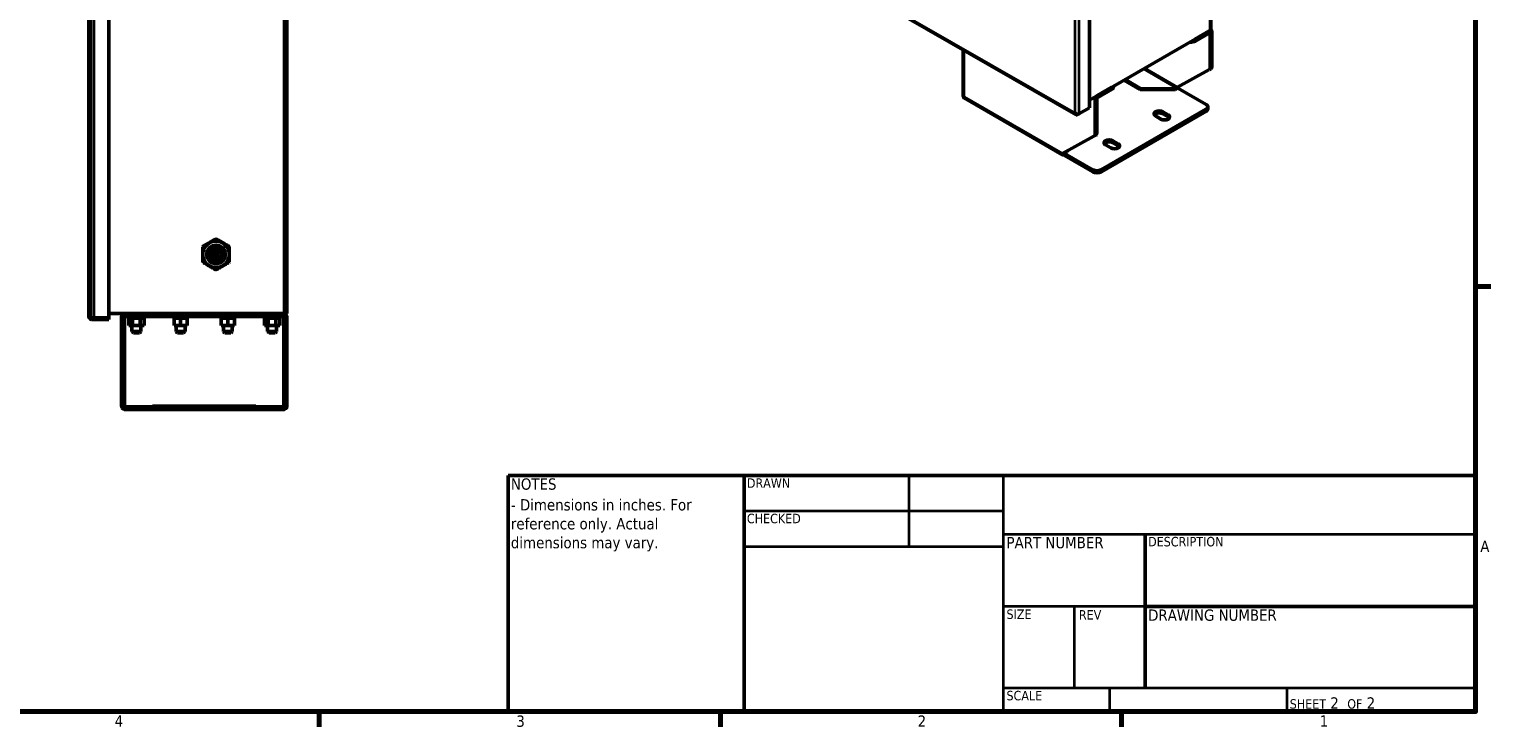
# Model space of a CAD drawing. Header units: inches. Extents: x 0 to 136, y 2 to 86.
# Tile 72 of 160: x 73 to 135, y 3 to 33. Entities that reach past the tile are written whole.
import ezdxf
from ezdxf.enums import TextEntityAlignment as Align

# ---------------------------------------------------------------- set-up
doc = ezdxf.new("R2010")
doc.units = ezdxf.units.IN
doc.header["$LTSCALE"] = 4
doc.header["$MEASUREMENT"] = 0
for name, color, linetype, lineweight in [('Border (ANSI)', 7, 'Continuous', 70), ('Title (ANSI)', 7, 'Continuous', 50), ('Visible (ANSI)', 7, 'Continuous', 50), ('Visible Narrow (ANSI)', 7, 'Continuous', 35)]:
    doc.layers.add(name, color=color, linetype=linetype, lineweight=lineweight)
doc.styles.add('Note Text (ANSI)', font='tahoma.ttf')
doc.styles.get("Standard").update_dxf_attribs({"font": 'tahoma.ttf'})
doc.styles.add('Text Style38', font='tahoma.ttf')

# ---------------------------------------------------------------- blocks, each defined once
blk = doc.blocks.new('Borders Default Border')
at = {"layer": 'Border (ANSI)'}
for p, q in [((33.5, 5.5), (33.66, 5.5)), ((21.25, 1), (21.25, 0.84)), ((25.5, 1), (25.5, 0.84)), ((29.75, 1), (29.75, 0.84))]:
    blk.add_line(p, q, dxfattribs=at)
at = {"layer": 'Border (ANSI)', "flags": 128}
blk.add_lwpolyline([(0.5, 1), (0.5, 21), (33.5, 21), (33.5, 1), (0.5, 1)], dxfattribs=at)
at = {"layer": 'Border (ANSI)', "char_height": 0.12, "attachment_point": 7, "style": 'Note Text (ANSI)'}
for s, insert in [('A', (33.549, 2.69)), ('4', (19.083, 0.84)), ('3', (23.338, 0.837)), ('2', (27.589, 0.84)), ('1', (31.848, 0.84))]:
    blk.add_mtext(s, dxfattribs=dict(at, insert=insert))
blk = doc.blocks.new('Title Blocks ECS Standard w Comments')
at = {"layer": 'Title (ANSI)'}
for p, q in [((2.182, 4.682), (2.182, 7.182)), ((2.182, 7.182), (4.682, 7.182)), ((4.682, 7.182), (4.682, 4.682)), ((12.432, 7.182), (4.682, 7.182)), ((4.682, 7.182), (4.682, 4.682)), ((12.432, 4.682), (12.432, 7.182)), ((8.932, 6.562), (8.932, 4.932)), ((8.932, 5.794), (12.432, 5.794)), ((4.682, 4.682), (2.182, 4.682)), ((4.682, 4.682), (12.432, 4.682))]:
    blk.add_line(p, q, dxfattribs=at)
at = {"layer": 'Title (ANSI)', "lineweight": 35}
for p, q in [((6.432, 6.432), (6.432, 7.182)), ((7.432, 4.682), (7.432, 7.182)), ((4.682, 6.807), (7.432, 6.807)), ((7.432, 6.562), (12.432, 6.562)), ((4.682, 6.432), (7.432, 6.432)), ((8.932, 5.794), (7.432, 5.794)), ((8.182, 4.932), (8.182, 5.794)), ((12.432, 4.932), (7.432, 4.932)), ((8.552, 4.932), (8.552, 4.682)), ((10.432, 4.932), (10.432, 4.682))]:
    blk.add_line(p, q, dxfattribs=at)
at = {"layer": 'Title (ANSI)', "style": 'Text Style38'}
for s, p in [('DRAWN', (4.712, 7.152)), ('CHECKED', (4.712, 6.777)), ('DESCRIPTION', (8.962, 6.532)), ('SIZE', (7.462, 5.764)), ('REV', (8.229, 5.757)), ('SCALE', (7.462, 4.902))]:
    blk.add_text(s, height=0.1, dxfattribs=at).set_placement(p, align=Align.TOP_LEFT)
at = {"layer": 'Title (ANSI)', "char_height": 0.12, "style": 'Note Text (ANSI)'}
for s, insert, attachment_point in [('\\fTahoma|b0|i0;NOTES', (2.212, 7.152), 1), ('\\fTahoma|b0|i0;PART NUMBER', (7.462, 6.532), 1), ('\\fTahoma|b0|i0;DRAWING NUMBER', (8.962, 5.764), 1), ('\\fTahoma|b0|i0;\\H0.1000;SHEET\\fTahoma|b0|i0;\\H0.1200; 2  \\fTahoma|b0|i0;\\H0.1000;OF\\fTahoma|b0|i0;\\H0.1200; 2 ', (10.462, 4.712), 7)]:
    blk.add_mtext(s, dxfattribs=dict(at, insert=insert, attachment_point=attachment_point))
at = {"layer": 'Title (ANSI)', "insert": (2.212, 6.932), "char_height": 0.12, "width": 2.35406, "attachment_point": 1, "style": 'Note Text (ANSI)'}
blk.add_mtext('- Dimensions in inches. For reference only. Actual dimensions may vary.', dxfattribs=at)
at = {"layer": 'Title (ANSI)', "lineweight": 30, "flags": 63}
for tag, p in [('AUTHOR', (4.712, 6.837)), ('CREATION_DATE', (6.462, 6.837)), ('CHECKED_BY', (4.712, 6.462)), ('CHECKED_DATE', (6.462, 6.462))]:
    blk.add_attdef(tag, text='', height=0.125, dxfattribs=at).set_placement(p, align=Align.BOTTOM_LEFT)
for tag, p in [('COMPANY', (9.932, 6.872)), ('Sheet_Size', (7.807, 5.307)), ('REVISION_NUMBER', (8.557, 5.307)), ('<DRAWING_NUMBER>', (10.682, 5.326))]:
    blk.add_attdef(tag, text='', height=0.24, dxfattribs=at).set_placement(p, align=Align.MIDDLE_CENTER)
blk.add_attdef('DESCRIPTION', text='', height=0.125, dxfattribs=at).set_placement((8.962, 6.312), align=Align.TOP_LEFT)
blk.add_attdef('PART_NUMBER', text='', height=0.2, dxfattribs=at).set_placement((7.462, 6.223), align=Align.MIDDLE_LEFT)
blk.add_attdef('Initial_View_Scale', text='', height=0.12, dxfattribs=at).set_placement((8.522, 4.712), align=Align.BOTTOM_RIGHT)

msp = doc.modelspace()

# ---------------------------------------------------------------- linework, layer by layer
at = {"layer": 'Visible (ANSI)'}
for p, q in [((76.084, 20.676), (76.084, 68.926)), ((83.629, 68.864), (83.629, 20.864)), ((117.634, 29.576), (117.634, 68.972)), ((122.781, 45.279), (122.781, 32.89)), ((75.243, 43.187), (75.243, 20.715)), ((99.875, 39.136), (117.076, 29.279)), ((117.634, 29.891), (122.748, 32.844)), ((122.121, 32.482), (122.727, 32.832)), ((122.798, 32.839), (122.766, 32.857)), ((122.121, 32.397), (122.727, 32.747)), ((122.754, 31.3), (122.754, 32.731)), ((122.828, 31.343), (122.828, 32.773)), ((112.281, 30.067), (112.281, 32.027)), ((121.369, 30.448), (122.701, 31.185)), ((122.703, 31.186), (122.776, 31.228)), ((117.98, 30.091), (118.585, 30.441)), ((117.98, 30.006), (118.585, 30.356)), ((118.658, 30.483), (118.658, 30.458)), ((119.102, 30.739), (119.779, 30.348)), ((119.816, 30.377), (119.145, 30.764)), ((121.281, 30.348), (119.779, 30.348)), ((121.23, 30.377), (119.816, 30.377)), ((119.816, 30.348), (119.816, 30.377)), ((121.305, 30.42), (121.23, 30.377)), ((121.23, 30.348), (121.23, 30.377)), ((121.281, 30.348), (121.384, 30.407)), ((121.305, 30.42), (121.305, 30.361)), ((121.335, 30.443), (121.394, 30.427)), ((121.384, 30.407), (122.578, 29.718)), ((112.325, 29.991), (116.493, 27.584)), ((117.878, 28.485), (117.878, 29.915)), ((117.952, 28.528), (117.952, 29.958)), ((117.025, 29.347), (117.025, 29.347)), ((117.082, 29.301), (117.07, 29.283)), ((117.133, 29.285), (117.179, 29.312)), ((117.185, 29.315), (117.634, 29.576)), ((122.578, 29.514), (118.128, 26.945)), ((122.578, 29.429), (118.128, 26.86)), ((120.662, 29.097), (120.441, 29.225)), ((120.751, 29.403), (120.972, 29.276)), ((120.751, 29.318), (120.972, 29.191)), ((122.651, 29.531), (122.651, 29.616)), ((117.825, 28.37), (116.492, 27.633)), ((117.9, 28.413), (117.826, 28.371)), ((118.541, 27.872), (118.32, 28)), ((118.629, 28.179), (118.85, 28.051)), ((118.629, 28.094), (118.85, 27.966)), ((116.514, 27.636), (116.483, 27.592)), ((116.558, 27.669), (116.558, 27.595)), ((116.582, 27.608), (116.558, 27.595)), ((116.582, 27.634), (116.685, 27.694)), ((117.775, 26.945), (116.582, 27.634)), ((116.582, 27.549), (116.582, 27.634)), ((117.775, 26.86), (116.582, 27.549)), ((116.634, 27.664), (116.634, 27.711)), ((116.685, 27.739), (116.685, 27.694)), ((80.629, 23.581), (80.629, 23.579)), ((75.334, 20.716), (75.334, 20.716)), ((75.334, 20.715), (75.334, 20.715)), ((75.334, 20.715), (75.334, 20.715)), ((75.447, 20.602), (75.356, 20.602)), ((75.359, 20.676), (75.448, 20.676)), ((75.398, 20.676), (75.359, 20.645)), ((75.398, 20.676), (75.447, 20.676)), ((75.447, 20.676), (75.447, 20.676)), ((75.447, 20.676), (75.447, 20.676)), ((75.447, 20.676), (76.084, 20.676)), ((75.447, 20.602), (76.084, 20.602)), ((75.448, 20.676), (76.084, 20.676)), ((76.084, 20.864), (83.515, 20.864)), ((76.084, 20.602), (76.084, 20.676)), ((76.629, 18.969), (76.629, 20.72)), ((76.772, 20.72), (76.733, 20.72)), ((76.733, 18.969), (76.733, 20.72)), ((76.772, 20.864), (77.629, 20.864)), ((76.772, 20.748), (76.772, 20.76)), ((76.772, 20.76), (77.629, 20.76)), ((76.772, 20.72), (76.772, 20.748)), ((76.914, 20.76), (76.914, 20.666)), ((76.914, 20.666), (77.594, 20.666)), ((76.929, 20.353), (76.929, 20.666)), ((77.091, 20.353), (77.091, 20.666)), ((77.416, 20.353), (77.416, 20.666)), ((77.578, 20.353), (77.578, 20.666)), ((77.594, 20.76), (77.594, 20.666)), ((77.629, 20.76), (77.879, 20.76)), ((77.879, 20.864), (77.879, 20.76)), ((77.879, 20.76), (77.928, 20.76)), ((77.928, 20.864), (77.928, 20.76)), ((77.928, 20.76), (82.33, 20.76)), ((78.789, 20.76), (78.789, 20.666)), ((78.789, 20.666), (79.111, 20.666)), ((78.848, 20.353), (78.848, 20.666)), ((79.111, 20.666), (79.111, 20.76)), ((79.111, 20.666), (79.129, 20.666)), ((79.129, 20.666), (79.146, 20.666)), ((79.129, 20.353), (79.129, 20.666)), ((79.146, 20.76), (79.146, 20.666)), ((79.146, 20.666), (79.469, 20.666)), ((79.41, 20.353), (79.41, 20.666)), ((79.469, 20.76), (79.469, 20.666)), ((80.789, 20.76), (80.789, 20.666)), ((80.789, 20.666), (81.111, 20.666)), ((80.848, 20.353), (80.848, 20.666)), ((81.111, 20.666), (81.111, 20.76)), ((81.111, 20.666), (81.129, 20.666)), ((81.129, 20.666), (81.146, 20.666)), ((81.129, 20.353), (81.129, 20.666)), ((81.146, 20.76), (81.146, 20.666)), ((81.146, 20.666), (81.469, 20.666)), ((81.41, 20.353), (81.41, 20.666)), ((81.469, 20.76), (81.469, 20.666)), ((82.33, 20.864), (82.33, 20.76)), ((82.33, 20.76), (82.379, 20.76)), ((82.379, 20.76), (82.379, 20.864)), ((82.629, 20.76), (82.379, 20.76)), ((82.629, 20.864), (83.485, 20.864)), ((82.629, 20.76), (83.485, 20.76)), ((82.664, 20.76), (82.664, 20.666)), ((82.664, 20.666), (83.344, 20.666)), ((82.679, 20.353), (82.679, 20.666)), ((82.841, 20.353), (82.841, 20.666)), ((83.166, 20.353), (83.166, 20.666)), ((83.328, 20.353), (83.328, 20.666)), ((83.344, 20.76), (83.344, 20.666)), ((83.485, 20.748), (83.485, 20.76)), ((83.485, 20.72), (83.485, 20.748)), ((83.525, 20.72), (83.485, 20.72)), ((83.515, 20.864), (83.629, 20.864)), ((83.525, 18.969), (83.525, 20.72)), ((83.629, 18.969), (83.629, 20.72)), ((76.929, 20.353), (77.091, 20.353)), ((77.066, 20.1), (77.066, 20.353)), ((77.441, 20.1), (77.066, 20.1)), ((77.128, 20.038), (77.066, 20.1)), ((77.091, 20.353), (77.416, 20.353)), ((77.379, 20.038), (77.128, 20.038)), ((77.379, 20.038), (77.441, 20.1)), ((77.416, 20.353), (77.578, 20.353)), ((77.441, 20.1), (77.441, 20.353)), ((78.848, 20.353), (79.129, 20.353)), ((78.941, 20.1), (78.941, 20.353)), ((79.316, 20.1), (78.941, 20.1)), ((79.003, 20.038), (78.941, 20.1)), ((79.254, 20.038), (79.003, 20.038)), ((79.129, 20.353), (79.41, 20.353)), ((79.254, 20.038), (79.316, 20.1)), ((79.316, 20.1), (79.316, 20.353)), ((80.848, 20.353), (81.129, 20.353)), ((80.941, 20.1), (80.941, 20.353)), ((81.316, 20.1), (80.941, 20.1)), ((81.003, 20.038), (80.941, 20.1)), ((81.254, 20.038), (81.003, 20.038)), ((81.129, 20.353), (81.41, 20.353)), ((81.254, 20.038), (81.316, 20.1)), ((81.316, 20.1), (81.316, 20.353)), ((82.679, 20.353), (82.841, 20.353)), ((82.816, 20.1), (82.816, 20.353)), ((83.191, 20.1), (82.816, 20.1)), ((82.878, 20.038), (82.816, 20.1)), ((82.841, 20.353), (83.166, 20.353)), ((83.129, 20.038), (82.878, 20.038)), ((83.129, 20.038), (83.191, 20.1)), ((83.166, 20.353), (83.328, 20.353)), ((83.191, 20.1), (83.191, 20.353)), ((76.629, 18.79), (76.629, 18.969)), ((76.629, 18.79), (76.629, 16.945)), ((76.733, 18.79), (76.733, 18.969)), ((76.733, 18.79), (76.733, 16.945)), ((83.525, 18.969), (83.525, 18.79)), ((83.525, 16.945), (83.525, 18.79)), ((83.629, 18.969), (83.629, 18.79)), ((83.629, 18.79), (83.629, 16.945)), ((76.71, 16.945), (76.629, 16.945)), ((76.634, 16.906), (76.634, 16.906)), ((76.74, 16.922), (76.656, 16.86)), ((76.733, 16.945), (76.71, 16.945)), ((76.733, 16.906), (76.983, 16.906)), ((76.733, 16.802), (76.733, 16.906)), ((76.733, 16.802), (76.983, 16.802)), ((76.772, 16.802), (76.772, 16.802)), ((76.879, 16.802), (76.772, 16.802)), ((76.879, 16.802), (76.879, 16.802)), ((77.879, 16.802), (76.879, 16.802)), ((83.275, 16.906), (76.983, 16.906)), ((83.275, 16.802), (76.983, 16.802)), ((77.879, 16.802), (77.879, 16.802)), ((77.94, 16.945), (77.941, 16.945)), ((77.94, 16.945), (77.94, 16.906)), ((77.941, 16.945), (77.941, 16.906)), ((82.317, 16.945), (82.317, 16.945)), ((82.317, 16.945), (82.317, 16.906)), ((82.317, 16.945), (82.317, 16.906)), ((82.379, 16.802), (82.379, 16.802)), ((83.379, 16.802), (82.379, 16.802)), ((83.275, 16.906), (83.525, 16.906)), ((83.275, 16.802), (83.525, 16.802)), ((83.379, 16.802), (83.379, 16.802)), ((83.485, 16.802), (83.379, 16.802)), ((83.485, 16.802), (83.485, 16.802)), ((83.517, 16.922), (83.601, 16.86)), ((83.525, 16.945), (83.548, 16.945)), ((83.525, 16.906), (83.525, 16.802)), ((83.548, 16.945), (83.629, 16.945)), ((83.623, 16.906), (83.623, 16.906))]:
    msp.add_line(p, q, dxfattribs=at)
for radius in [0.391, 0.312, 0.298, 0.215, 0.118, 0.1]:
    msp.add_circle((80.629, 23.364), radius, dxfattribs=at)
for centre, radius, start, end in [((80.629, 23.364), 0.563, 120, 180), ((80.629, 23.364), 0.334, 144.05247, 189.05247), ((80.629, 23.364), 0.562, 60, 120), ((80.629, 23.364), 0.375, 90, 135), ((80.629, 23.364), 0.563, 0, 60), ((80.629, 23.364), 0.563, 180, 240), ((80.629, 23.364), 0.269, 192.2215, 242.62719), ((80.629, 23.364), 0.562, 300, 0), ((80.629, 23.364), 0.562, 240, 300), ((76.772, 20.72), 0.143, 90, 180), ((76.772, 20.72), 0.0394, 90, 180), ((83.485, 20.72), 0.143, 0, 90), ((83.485, 20.72), 0.0394, 0, 90)]:
    msp.add_arc(centre, radius, start, end, dxfattribs=at)
for centre, major_axis, ratio, start_param, end_param in [((122.727, 32.714), (0.072, 0.124), 0.57735, 5.497787, 7.068583), ((122.668, 32.89), (0.113, 0), 0.57735, 5.497787, 6.283185), ((121.944, 32.499), (0.25, 0), 0.57735, 4.550638, 5.497787), ((122.727, 32.714), (0.0197, 0.0341), 0.57735, 5.497787, 7.068583), ((122.578, 31.403), (0.125, -0.217), 0.57735, 6.272574, 7.068583), ((122.651, 31.445), (0.125, -0.217), 0.57735, 0, 0.785398), ((118.408, 30.458), (0.25, 0), 0.57735, 5.497787, 6.283185), ((112.424, 30.067), (-0.143, 0), 0.57735, 0, 0.507062), ((112.424, 30.099), (-0.143, -0.083), 0.000866, 0.506563, 0.784899), ((112.424, 30.099), (-0.143, -0.083), 0.000866, 5.498286, 5.776622), ((112.396, 30.115), (-0.072, -0.124), 0.57735, 5.776123, 6.283185), ((117.98, 29.974), (-0.072, -0.124), 0.57735, 3.926991, 5.497787), ((117.98, 29.974), (-0.0197, -0.0341), 0.57735, 3.926991, 5.497787), ((117.105, 29.393), (-0.0564, -0.0984), 0.575177, 5.495915, 5.497592), ((117.105, 29.393), (-0.113, 0), 0.57735, 0.789156, 0.790832), ((117.105, 29.394), (-0.08, 0.139), 0.576264, 1.573416, 1.575187), ((117.105, 29.393), (0.08, -0.139), 0.576264, 4.715008, 4.71678), ((117.133, 29.377), (-0.0564, -0.0984), 0.575177, 6.170727, 7.066712), ((117.105, 29.361), (-0.113, 0), 0.57735, 1.463967, 2.359952), ((120.596, 29.314), (-0.219, 0), 0.57735, 3.926991, 7.068583), ((120.596, 29.229), (-0.219, 0), 0.57735, 3.926991, 5.940329), ((120.817, 29.186), (0.219, 0), 0.57735, 3.926991, 7.068583), ((120.817, 29.102), (0.219, 0), 0.57735, 0.342857, 0.785398), ((122.401, 29.616), (0.25, 0), 0.57735, 5.497787, 7.068583), ((122.401, 29.531), (0.25, 0), 0.57735, 5.497787, 6.283185), ((117.775, 28.63), (0.125, -0.217), 0.57735, 0, 0.785398), ((117.701, 28.587), (0.125, -0.217), 0.57735, 6.272574, 7.068583), ((118.475, 28.089), (-0.219, 0), 0.57735, 3.926991, 7.068583), ((118.475, 28.004), (-0.219, 0), 0.57735, 3.926991, 5.940329), ((118.696, 27.962), (0.219, 0), 0.57735, 3.926991, 7.068583), ((118.696, 27.877), (0.219, 0), 0.57735, 0.342857, 0.785398), ((117.952, 27.047), (-0.25, 0), 0.57735, 0.785398, 2.356194), ((117.952, 26.962), (-0.25, 0), 0.57735, 0.785398, 2.356194), ((75.356, 20.716), (0, -0.113), 0.999993, 4.712389, 4.714065), ((75.356, 20.716), (-0.0803, -0.0803), 0.996249, 5.497585, 5.499356), ((75.356, 20.716), (-0.0803, -0.0803), 0.996249, 5.497585, 5.499356), ((75.356, 20.716), (0, -0.113), 0.999993, 5.3872, 6.283185), ((75.447, 20.716), (0, -0.113), 0.999993, 4.712389, 4.714065), ((75.447, 20.716), (-0.0803, 0.0803), 0.996249, 0.788953, 0.790725), ((75.447, 20.716), (-0.0803, 0.0803), 0.996249, 0.788953, 0.790725), ((75.447, 20.716), (0, -0.113), 0.999993, 5.3872, 6.283185), ((75.447, 20.716), (-0.0279, 0.0279), 0.996249, 2.294841, 2.358073), ((76.772, 16.945), (-0.0394, 0), 0.998002, 0, 1.570796), ((83.485, 16.945), (0.0394, 0), 0.998002, 4.712389, 6.283185)]:
    msp.add_ellipse(centre, major_axis=major_axis, ratio=ratio, start_param=start_param, end_param=end_param, dxfattribs=at)
for points in [[(121.305, 30.42), (121.316, 30.424), (121.327, 30.433), (121.335, 30.443)], [(121.335, 30.443), (121.348, 30.445), (121.359, 30.447), (121.369, 30.448)], [(121.394, 30.427), (121.39, 30.419), (121.386, 30.412), (121.381, 30.405)], [(121.441, 30.488), (121.431, 30.47), (121.415, 30.447), (121.394, 30.427)], [(117.093, 29.296), (117.067, 29.308), (117.043, 29.326), (117.025, 29.347)], [(117.025, 29.346), (117.025, 29.347), (117.025, 29.347), (117.025, 29.347)], [(117.07, 29.283), (117.05, 29.298), (117.034, 29.32), (117.025, 29.346)], [(116.483, 27.592), (116.48, 27.599), (116.483, 27.614), (116.492, 27.633)], [(75.268, 20.645), (75.252, 20.665), (75.243, 20.69), (75.243, 20.715)], [(75.243, 20.715), (75.243, 20.715), (75.243, 20.715), (75.243, 20.715)], [(75.359, 20.676), (75.343, 20.689), (75.334, 20.702), (75.334, 20.715)], [(75.359, 20.645), (75.343, 20.665), (75.334, 20.69), (75.334, 20.715)], [(75.398, 20.676), (75.398, 20.676), (75.398, 20.676), (75.398, 20.676)], [(76.821, 20.76), (76.805, 20.76), (76.788, 20.755), (76.772, 20.748)], [(83.485, 20.748), (83.469, 20.755), (83.452, 20.76), (83.436, 20.76)], [(76.656, 16.86), (76.638, 16.885), (76.629, 16.915), (76.629, 16.945)], [(76.733, 16.945), (76.733, 16.937), (76.735, 16.929), (76.74, 16.922)], [(76.74, 16.922), (76.747, 16.913), (76.758, 16.907), (76.769, 16.906)], [(76.772, 16.802), (76.77, 16.802), (76.769, 16.802), (76.767, 16.802)], [(83.49, 16.802), (83.488, 16.802), (83.487, 16.802), (83.485, 16.802)], [(83.488, 16.906), (83.499, 16.907), (83.51, 16.913), (83.517, 16.922)], [(83.517, 16.922), (83.522, 16.929), (83.525, 16.937), (83.525, 16.945)], [(83.629, 16.945), (83.629, 16.915), (83.619, 16.885), (83.601, 16.86)]]:
    msp.add_open_spline(points, degree=3, dxfattribs=at)
for points, knots in [([(116.558, 27.595), (116.544, 27.585), (116.529, 27.58), (116.516, 27.579), (116.503, 27.578), (116.492, 27.583), (116.483, 27.592)], [0, 0, 0, 0, 0.5000006, 0.5000006, 0.5000006, 1, 1, 1, 1]), ([(116.536, 27.657), (116.535, 27.656), (116.534, 27.655), (116.528, 27.651), (116.524, 27.647), (116.519, 27.641), (116.516, 27.638), (116.515, 27.636), (116.515, 27.636), (116.514, 27.636)], [0.0421939, 0.0421939, 0.0421939, 0.0421939, 0.0551339, 0.0551339, 0.1107323, 0.1107323, 0.1662501, 0.1662501, 0.1763256, 0.1763256, 0.1763256, 0.1763256]), ([(80.363, 23.629), (80.343, 23.608), (80.326, 23.586), (80.297, 23.538), (80.286, 23.513), (80.263, 23.442), (80.256, 23.396), (80.262, 23.3), (80.274, 23.253), (80.317, 23.165), (80.346, 23.128), (80.412, 23.067), (80.454, 23.042), (80.546, 23.008), (80.59, 23.003), (80.677, 23.005), (80.724, 23.015), (80.808, 23.052), (80.845, 23.077), (80.892, 23.125), (80.907, 23.143), (80.944, 23.199), (80.962, 23.241), (80.981, 23.33), (80.981, 23.377), (80.965, 23.466), (80.948, 23.508), (80.9, 23.583), (80.868, 23.617), (80.794, 23.668), (80.754, 23.686), (80.667, 23.705), (80.622, 23.707), (80.535, 23.692), (80.494, 23.677), (80.438, 23.642), (80.42, 23.628), (80.387, 23.597), (80.371, 23.579), (80.358, 23.56)], [-5.297223, -5.297223, -5.297223, -5.297223, -5.14644, -5.14644, -5.001588, -5.001588, -4.754793, -4.754793, -4.495216, -4.495216, -4.235881, -4.235881, -3.938526, -3.938526, -3.636043, -3.636043, -3.272475, -3.272475, -2.930796, -2.930796, -2.755734, -2.755734, -2.408039, -2.408039, -2.050315, -2.050315, -1.709562, -1.709562, -1.35835, -1.35835, -1.024453, -1.024453, -0.679626, -0.679626, -0.352475, -0.352475, -0.17809, -0.17809, 0, 0, 0, 0]), ([(80.298, 23.311), (80.292, 23.34), (80.289, 23.37), (80.291, 23.43), (80.296, 23.459), (80.317, 23.529), (80.337, 23.567), (80.378, 23.619), (80.394, 23.635), (80.44, 23.676), (80.474, 23.696), (80.528, 23.719), (80.547, 23.725), (80.593, 23.736), (80.615, 23.738), (80.629, 23.739)], [-0.8317328, -0.8317328, -0.8317328, -0.8317328, -0.710598, -0.710598, -0.5951964, -0.5951964, -0.4274163, -0.4274163, -0.3386691, -0.3386691, -0.1845043, -0.1845043, -0.1061235, -0.1061235, 0, 0, 0, 0]), ([(80.778, 23.193), (80.761, 23.178), (80.743, 23.166), (80.702, 23.146), (80.68, 23.139), (80.628, 23.131), (80.597, 23.133), (80.553, 23.143), (80.539, 23.148), (80.512, 23.161), (80.499, 23.169), (80.474, 23.186), (80.463, 23.197), (80.431, 23.231), (80.414, 23.258), (80.393, 23.317), (80.388, 23.349), (80.391, 23.412), (80.398, 23.443), (80.418, 23.486), (80.426, 23.499), (80.445, 23.524), (80.455, 23.536), (80.49, 23.568), (80.517, 23.585), (80.576, 23.607), (80.607, 23.613), (80.655, 23.612), (80.671, 23.61), (80.703, 23.603), (80.718, 23.598), (80.748, 23.585), (80.763, 23.577), (80.79, 23.559), (80.802, 23.548), (80.825, 23.525), (80.836, 23.512), (80.863, 23.47), (80.875, 23.44), (80.888, 23.376), (80.888, 23.343), (80.878, 23.294), (80.874, 23.277), (80.861, 23.246), (80.853, 23.231), (80.835, 23.203), (80.824, 23.189), (80.789, 23.153), (80.761, 23.133), (80.699, 23.106), (80.666, 23.099), (80.61, 23.097), (80.588, 23.099), (80.545, 23.108), (80.525, 23.115), (80.505, 23.125)], [0, 0, 0, 0, 0.170465, 0.170465, 0.344365, 0.344365, 0.574068, 0.574068, 0.687977, 0.687977, 0.803031, 0.803031, 0.919603, 0.919603, 1.158852, 1.158852, 1.398792, 1.398792, 1.636602, 1.636602, 1.754364, 1.754364, 1.873365, 1.873365, 2.109111, 2.109111, 2.34971, 2.34971, 2.47226, 2.47226, 2.595075, 2.595075, 2.720471, 2.720471, 2.841866, 2.841866, 2.96948, 2.96948, 3.21607, 3.21607, 3.466618, 3.466618, 3.59603, 3.59603, 3.722999, 3.722999, 3.855015, 3.855015, 4.111028, 4.111028, 4.369368, 4.369368, 4.538186, 4.538186, 4.706161, 4.706161, 4.706161, 4.706161]), ([(80.629, 23.579), (80.66, 23.579), (80.692, 23.572), (80.721, 23.559), (80.749, 23.545), (80.775, 23.525), (80.795, 23.501), (80.815, 23.476), (80.83, 23.447), (80.838, 23.416), (80.846, 23.385), (80.846, 23.353), (80.84, 23.322), (80.834, 23.29), (80.821, 23.261), (80.802, 23.235), (80.783, 23.209), (80.759, 23.188), (80.73, 23.173), (80.702, 23.158), (80.671, 23.149), (80.639, 23.148), (80.607, 23.146), (80.575, 23.152), (80.546, 23.164), (80.516, 23.176), (80.49, 23.195), (80.468, 23.218), (80.447, 23.242), (80.431, 23.27), (80.421, 23.301), (80.412, 23.331), (80.41, 23.364), (80.414, 23.396), (80.419, 23.427), (80.431, 23.458), (80.448, 23.484), (80.466, 23.511), (80.49, 23.533), (80.517, 23.55), (80.544, 23.566), (80.575, 23.577), (80.607, 23.58), (80.639, 23.583), (80.672, 23.579), (80.702, 23.568), (80.732, 23.558), (80.76, 23.54), (80.782, 23.517), (80.805, 23.495), (80.822, 23.467), (80.833, 23.437), (80.844, 23.407), (80.848, 23.374), (80.845, 23.342), (80.842, 23.311), (80.832, 23.279), (80.815, 23.252), (80.799, 23.224), (80.776, 23.2), (80.75, 23.183), (80.723, 23.165), (80.692, 23.153), (80.661, 23.148), (80.629, 23.143), (80.596, 23.146), (80.565, 23.155), (80.535, 23.164), (80.506, 23.181), (80.482, 23.202), (80.458, 23.224), (80.439, 23.251), (80.427, 23.28), (80.415, 23.31), (80.409, 23.342), (80.41, 23.374), (80.412, 23.407), (80.421, 23.438), (80.436, 23.467), (80.451, 23.495), (80.472, 23.52), (80.498, 23.539), (80.524, 23.559), (80.554, 23.572), (80.586, 23.578), (80.617, 23.585), (80.65, 23.584), (80.682, 23.576), (80.713, 23.568), (80.743, 23.553), (80.768, 23.533), (80.792, 23.513), (80.813, 23.487), (80.827, 23.457), (80.841, 23.428), (80.848, 23.396), (80.848, 23.364), (80.848, 23.331), (80.841, 23.299), (80.827, 23.27), (80.813, 23.241), (80.793, 23.215), (80.768, 23.194), (80.743, 23.173), (80.713, 23.159), (80.682, 23.151), (80.651, 23.143), (80.617, 23.142), (80.586, 23.148), (80.554, 23.154), (80.524, 23.168), (80.498, 23.187), (80.472, 23.206), (80.45, 23.231), (80.435, 23.26), (80.419, 23.289), (80.41, 23.321), (80.409, 23.353), (80.407, 23.385), (80.413, 23.418), (80.425, 23.448), (80.437, 23.478), (80.457, 23.505), (80.481, 23.527), (80.505, 23.549), (80.534, 23.565), (80.565, 23.575), (80.596, 23.584), (80.629, 23.587), (80.661, 23.582), (80.693, 23.577), (80.724, 23.565), (80.751, 23.547), (80.778, 23.529), (80.801, 23.505), (80.818, 23.477), (80.835, 23.449), (80.845, 23.418), (80.848, 23.385), (80.852, 23.353), (80.848, 23.32), (80.837, 23.289), (80.826, 23.259), (80.808, 23.23), (80.785, 23.207), (80.762, 23.184), (80.734, 23.166), (80.703, 23.155), (80.672, 23.144), (80.639, 23.14), (80.607, 23.143), (80.574, 23.146), (80.543, 23.157), (80.515, 23.174), (80.487, 23.19), (80.462, 23.213), (80.444, 23.241), (80.426, 23.268), (80.414, 23.299), (80.409, 23.331), (80.404, 23.363), (80.407, 23.397), (80.416, 23.428), (80.426, 23.459), (80.442, 23.489), (80.464, 23.513), (80.486, 23.537), (80.513, 23.556), (80.544, 23.569), (80.574, 23.582), (80.607, 23.587), (80.639, 23.586), (80.672, 23.584), (80.705, 23.575), (80.733, 23.56), (80.762, 23.545), (80.788, 23.523), (80.807, 23.496), (80.827, 23.47), (80.841, 23.439), (80.847, 23.407), (80.853, 23.375), (80.853, 23.341), (80.845, 23.31), (80.837, 23.278), (80.822, 23.248), (80.801, 23.222), (80.78, 23.197), (80.754, 23.176), (80.724, 23.162), (80.694, 23.148), (80.661, 23.141), (80.629, 23.141), (80.596, 23.141), (80.563, 23.148), (80.533, 23.162), (80.503, 23.176), (80.477, 23.197), (80.456, 23.222), (80.435, 23.247), (80.42, 23.277), (80.412, 23.309), (80.404, 23.341), (80.403, 23.375), (80.409, 23.407), (80.416, 23.44), (80.429, 23.471), (80.449, 23.497), (80.468, 23.524), (80.494, 23.546), (80.523, 23.561), (80.552, 23.577), (80.585, 23.586), (80.618, 23.587), (80.651, 23.589), (80.684, 23.583), (80.714, 23.571), (80.745, 23.558), (80.773, 23.539), (80.795, 23.514), (80.817, 23.49), (80.834, 23.46), (80.843, 23.429), (80.853, 23.397), (80.855, 23.363), (80.851, 23.331), (80.846, 23.298), (80.834, 23.266), (80.815, 23.239), (80.797, 23.211), (80.772, 23.188), (80.744, 23.171), (80.716, 23.154), (80.684, 23.143), (80.651, 23.14), (80.618, 23.137), (80.584, 23.141), (80.553, 23.152), (80.522, 23.163), (80.493, 23.181), (80.469, 23.205), (80.446, 23.228), (80.428, 23.257), (80.416, 23.288), (80.405, 23.319), (80.401, 23.353), (80.404, 23.386), (80.408, 23.419), (80.418, 23.451), (80.435, 23.48), (80.452, 23.508), (80.476, 23.533), (80.503, 23.551), (80.531, 23.57), (80.563, 23.582), (80.595, 23.587), (80.628, 23.592), (80.662, 23.589), (80.694, 23.58), (80.726, 23.57), (80.756, 23.553), (80.78, 23.531), (80.805, 23.509), (80.825, 23.481), (80.837, 23.45), (80.85, 23.42), (80.856, 23.386), (80.855, 23.353), (80.853, 23.319), (80.844, 23.286), (80.828, 23.257), (80.815, 23.233), (80.798, 23.211), (80.778, 23.193)], [0, 0, 0, 0, 0.0078125, 0.0078125, 0.0078125, 0.015625, 0.015625, 0.015625, 0.0234375, 0.0234375, 0.0234375, 0.03125, 0.03125, 0.03125, 0.0390625, 0.0390625, 0.0390625, 0.046875, 0.046875, 0.046875, 0.0546875, 0.0546875, 0.0546875, 0.0625, 0.0625, 0.0625, 0.0703125, 0.0703125, 0.0703125, 0.078125, 0.078125, 0.078125, 0.0859375, 0.0859375, 0.0859375, 0.09375, 0.09375, 0.09375, 0.1015625, 0.1015625, 0.1015625, 0.109375, 0.109375, 0.109375, 0.1171875, 0.1171875, 0.1171875, 0.125, 0.125, 0.125, 0.1328125, 0.1328125, 0.1328125, 0.140625, 0.140625, 0.140625, 0.1484375, 0.1484375, 0.1484375, 0.15625, 0.15625, 0.15625, 0.1640625, 0.1640625, 0.1640625, 0.171875, 0.171875, 0.171875, 0.1796875, 0.1796875, 0.1796875, 0.1875, 0.1875, 0.1875, 0.1953125, 0.1953125, 0.1953125, 0.203125, 0.203125, 0.203125, 0.2109375, 0.2109375, 0.2109375, 0.21875, 0.21875, 0.21875, 0.2265625, 0.2265625, 0.2265625, 0.234375, 0.234375, 0.234375, 0.2421875, 0.2421875, 0.2421875, 0.25, 0.25, 0.25, 0.2578125, 0.2578125, 0.2578125, 0.265625, 0.265625, 0.265625, 0.2734375, 0.2734375, 0.2734375, 0.28125, 0.28125, 0.28125, 0.2890625, 0.2890625, 0.2890625, 0.296875, 0.296875, 0.296875, 0.3046875, 0.3046875, 0.3046875, 0.3125, 0.3125, 0.3125, 0.3203125, 0.3203125, 0.3203125, 0.328125, 0.328125, 0.328125, 0.3359375, 0.3359375, 0.3359375, 0.34375, 0.34375, 0.34375, 0.3515625, 0.3515625, 0.3515625, 0.359375, 0.359375, 0.359375, 0.3671875, 0.3671875, 0.3671875, 0.375, 0.375, 0.375, 0.3828125, 0.3828125, 0.3828125, 0.390625, 0.390625, 0.390625, 0.3984375, 0.3984375, 0.3984375, 0.40625, 0.40625, 0.40625, 0.4140625, 0.4140625, 0.4140625, 0.421875, 0.421875, 0.421875, 0.4296875, 0.4296875, 0.4296875, 0.4375, 0.4375, 0.4375, 0.4453125, 0.4453125, 0.4453125, 0.453125, 0.453125, 0.453125, 0.4609375, 0.4609375, 0.4609375, 0.46875, 0.46875, 0.46875, 0.4765625, 0.4765625, 0.4765625, 0.484375, 0.484375, 0.484375, 0.4921875, 0.4921875, 0.4921875, 0.5, 0.5, 0.5, 0.5078125, 0.5078125, 0.5078125, 0.515625, 0.515625, 0.515625, 0.5234375, 0.5234375, 0.5234375, 0.53125, 0.53125, 0.53125, 0.5390625, 0.5390625, 0.5390625, 0.546875, 0.546875, 0.546875, 0.5546875, 0.5546875, 0.5546875, 0.5625, 0.5625, 0.5625, 0.5703125, 0.5703125, 0.5703125, 0.578125, 0.578125, 0.578125, 0.5859375, 0.5859375, 0.5859375, 0.59375, 0.59375, 0.59375, 0.6015625, 0.6015625, 0.6015625, 0.609375, 0.609375, 0.609375, 0.6171875, 0.6171875, 0.6171875, 0.625, 0.625, 0.625, 0.6328125, 0.6328125, 0.6328125, 0.640625, 0.640625, 0.640625, 0.6484375, 0.6484375, 0.6484375, 0.65625, 0.65625, 0.65625, 0.6640625, 0.6640625, 0.6640625, 0.671875, 0.671875, 0.671875, 0.6796875, 0.6796875, 0.6796875, 0.6875, 0.6875, 0.6875, 0.6953125, 0.6953125, 0.6953125, 0.703125, 0.703125, 0.703125, 0.7095134, 0.7095134, 0.7095134, 0.7095134]), ([(80.629, 23.579), (80.597, 23.579), (80.565, 23.572), (80.536, 23.559), (80.508, 23.545), (80.482, 23.525), (80.462, 23.501), (80.442, 23.476), (80.427, 23.447), (80.419, 23.416), (80.412, 23.385), (80.411, 23.353), (80.417, 23.322), (80.423, 23.29), (80.436, 23.261), (80.455, 23.235), (80.474, 23.209), (80.499, 23.188), (80.527, 23.173), (80.552, 23.16), (80.58, 23.151), (80.608, 23.148)], [0, 0, 0, 0, 0.0078125, 0.0078125, 0.0078125, 0.015625, 0.015625, 0.015625, 0.0234375, 0.0234375, 0.0234375, 0.03125, 0.03125, 0.03125, 0.0390625, 0.0390625, 0.0390625, 0.046875, 0.046875, 0.046875, 0.05388299, 0.05388299, 0.05388299, 0.05388299]), ([(80.516, 23.12), (80.494, 23.13), (80.474, 23.143), (80.449, 23.164), (80.442, 23.17), (80.428, 23.185), (80.419, 23.194), (80.403, 23.216), (80.395, 23.229), (80.378, 23.263), (80.37, 23.284), (80.366, 23.307)], [-0.6325069, -0.6325069, -0.6325069, -0.6325069, -0.4502388, -0.4502388, -0.38362, -0.38362, -0.2887042, -0.2887042, -0.1743402, -0.1743402, -0.000001, -0.000001, -0.000001, -0.000001]), ([(80.366, 23.307), (80.375, 23.274), (80.389, 23.25), (80.414, 23.213), (80.431, 23.194), (80.469, 23.164), (80.498, 23.144), (80.566, 23.124), (80.599, 23.119), (80.649, 23.125), (80.663, 23.128), (80.695, 23.137), (80.714, 23.145), (80.749, 23.167), (80.764, 23.179), (80.778, 23.193)], [0.000001, 0.000001, 0.000001, 0.000001, 0.259276, 0.259276, 0.631451, 0.631451, 0.939364, 0.939364, 1.132225, 1.132225, 1.203413, 1.203413, 1.311121, 1.311121, 1.415005, 1.415005, 1.415005, 1.415005]), ([(76.733, 16.807), (76.724, 16.81), (76.715, 16.813), (76.707, 16.817), (76.687, 16.827), (76.669, 16.842), (76.656, 16.86)], [0.2963239, 0.2963239, 0.2963239, 0.2963239, 0.5000006, 0.5000006, 0.5000006, 1, 1, 1, 1]), ([(83.601, 16.86), (83.588, 16.842), (83.57, 16.827), (83.55, 16.817), (83.542, 16.813), (83.533, 16.81), (83.525, 16.807)], [0, 0, 0, 0, 0.5000006, 0.5000006, 0.5000006, 0.7036774, 0.7036774, 0.7036774, 0.7036774])]:
    msp.add_open_spline(points, degree=3, knots=knots, dxfattribs=at)
for points, weights in [([(80.066, 23.688), (80.217, 23.776), (80.347, 23.851)], [1.52036391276, 1.63796447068, 1.63796447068]), ([(80.066, 23.364), (80.066, 23.514), (80.066, 23.688)], [1.63796447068, 1.63796447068, 1.52036391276]), ([(80.347, 23.851), (80.478, 23.926), (80.629, 24.013)], [1.63796447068, 1.63796447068, 1.52036391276]), ([(80.91, 23.851), (80.779, 23.926), (80.629, 24.013)], [1.63796447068, 1.63796447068, 1.52036391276]), ([(81.191, 23.688), (81.04, 23.776), (80.91, 23.851)], [1.52036391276, 1.63796447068, 1.63796447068]), ([(81.191, 23.364), (81.191, 23.514), (81.191, 23.688)], [1.63796447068, 1.63796447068, 1.52036391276]), ([(80.066, 23.039), (80.066, 23.213), (80.066, 23.364)], [1.52036391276, 1.63796447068, 1.63796447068]), ([(80.347, 22.877), (80.217, 22.952), (80.066, 23.039)], [1.63796447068, 1.63796447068, 1.52036391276]), ([(81.191, 23.039), (81.04, 22.952), (80.91, 22.877)], [1.52036391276, 1.63796447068, 1.63796447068]), ([(81.191, 23.039), (81.191, 23.213), (81.191, 23.364)], [1.52036391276, 1.63796447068, 1.63796447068]), ([(80.629, 22.714), (80.478, 22.801), (80.347, 22.877)], [1.52036391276, 1.63796447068, 1.63796447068]), ([(80.91, 22.877), (80.779, 22.801), (80.629, 22.714)], [1.63796447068, 1.63796447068, 1.52036391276])]:
    msp.add_rational_spline(points, weights, degree=2, dxfattribs=at)
msp.add_rational_spline([(80.629, 23.739), (80.784, 23.739), (80.894, 23.629), (81.004, 23.519), (81.004, 23.364), (81.004, 23.208), (80.894, 23.099), (80.784, 22.989), (80.629, 22.989), (80.473, 22.989), (80.363, 23.099), (80.254, 23.208), (80.254, 23.364), (80.254, 23.519), (80.363, 23.629)], [1, 0.923879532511, 1, 0.923879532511, 1, 0.923879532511, 1, 0.923879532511, 1, 0.923879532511, 1, 0.923879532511, 1, 0.923879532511, 1], degree=2, knots=[0.04, 0.04, 0.04, 0.045, 0.045, 0.05, 0.05, 0.055, 0.055, 0.06, 0.06, 0.065, 0.065, 0.07, 0.07, 0.075, 0.075, 0.075], dxfattribs=at)
at = {"layer": 'Visible Narrow (ANSI)'}
for p, q in [((75.334, 20.716), (75.334, 68.887)), ((75.448, 68.926), (75.448, 20.676)), ((83.515, 20.864), (83.515, 68.864)), ((117.025, 29.347), (117.025, 68.679)), ((117.185, 68.711), (117.185, 29.315)), ((122.748, 32.844), (122.748, 45.259)), ((75.243, 43.187), (75.243, 20.716)), ((99.88, 39.171), (117.025, 29.347)), ((122.121, 32.482), (122.121, 32.397)), ((122.754, 32.731), (122.727, 32.747)), ((112.323, 30.04), (112.323, 32.003)), ((119.928, 31.216), (121.305, 30.42)), ((121.369, 30.448), (119.983, 31.248)), ((122.754, 31.3), (122.828, 31.343)), ((118.585, 30.356), (118.585, 30.441)), ((112.323, 30.04), (116.492, 27.633)), ((117.878, 29.915), (117.777, 29.974)), ((120.751, 29.403), (120.751, 29.318)), ((120.972, 29.276), (120.972, 29.191)), ((122.578, 29.429), (122.578, 29.514)), ((117.878, 28.485), (117.952, 28.528)), ((118.629, 28.179), (118.629, 28.094)), ((118.85, 28.051), (118.85, 27.966)), ((117.775, 26.86), (117.775, 26.945)), ((118.128, 26.945), (118.128, 26.86)), ((75.243, 20.716), (75.334, 20.716)), ((76.772, 20.72), (76.914, 20.72)), ((76.772, 16.906), (76.772, 20.72)), ((77.594, 20.72), (78.789, 20.72)), ((77.629, 20.76), (77.629, 20.864)), ((79.469, 20.72), (80.789, 20.72)), ((81.469, 20.72), (82.664, 20.72)), ((82.629, 20.864), (82.629, 20.76)), ((83.344, 20.72), (83.485, 20.72)), ((83.485, 16.906), (83.485, 20.72)), ((76.629, 18.969), (76.733, 18.969)), ((76.733, 18.79), (76.629, 18.79)), ((83.525, 18.969), (83.629, 18.969)), ((83.629, 18.79), (83.525, 18.79)), ((76.983, 16.906), (76.983, 16.802)), ((82.317, 16.945), (77.941, 16.945)), ((83.275, 16.802), (83.275, 16.906))]:
    msp.add_line(p, q, dxfattribs=at)
msp.add_open_spline([(80.529, 23.37), (80.551, 23.367), (80.578, 23.365), (80.604, 23.364), (80.666, 23.362), (80.729, 23.364), (80.729, 23.364)], degree=3, knots=[1.62074, 1.62074, 1.62074, 1.62074, 2.818413, 2.818413, 2.818413, 5.568807, 5.568807, 5.568807, 5.568807], dxfattribs=at)
msp.add_open_spline([(80.61, 23.148), (80.609, 23.148), (80.609, 23.148), (80.608, 23.148)], degree=3, dxfattribs=at)

# ---------------------------------------------------------------- block references
at = {"xscale": 4, "yscale": 4, "zscale": 4}
for name, p in [('Borders Default Border', (0, 0)), ('Title Blocks ECS Standard w Comments', (84.273, -14.729))]:
    msp.add_blockref(name, p, dxfattribs=at)

doc.saveas('drawing.dxf')
